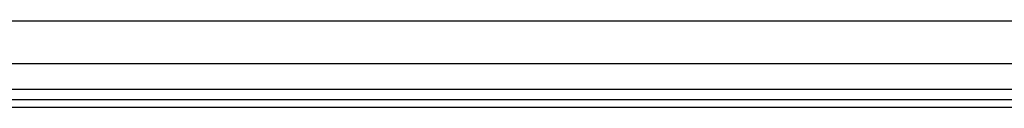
# Model space of a CAD drawing. Header units: inches. Extents: x 5 to 147, y 9 to 79.
# Tile 17 of 95: x 13.677 to 22.634, y 23.873 to 24.66. Entities that reach past the tile are written whole.
import ezdxf

# ---------------------------------------------------------------- set-up
doc = ezdxf.new("R2010")
doc.units = ezdxf.units.IN
doc.header["$MEASUREMENT"] = 0
doc.layers.add('Visible Edges(ANSI)', color=7, linetype='Continuous', lineweight=25)
doc.layers.add('Visible Tangent Edges(ANSI)', color=7, linetype='Continuous', lineweight=25)

msp = doc.modelspace()

# ---------------------------------------------------------------- linework, layer by layer
at = {"layer": 'Visible Edges(ANSI)'}
for p, q in [((5.5972, 24.6605), (33.7414, 24.6605)), ((33.7414, 24.2668), (5.5972, 24.2668)), ((34.4775, 23.9411), (4.8815, 23.9411)), ((4.8815, 23.8731), (34.4775, 23.8731))]:
    msp.add_line(p, q, dxfattribs=at)
at = {"layer": 'Visible Tangent Edges(ANSI)'}
msp.add_line((34.4775, 24.0341), (4.8815, 24.0341), dxfattribs=at)

doc.saveas('drawing.dxf')
